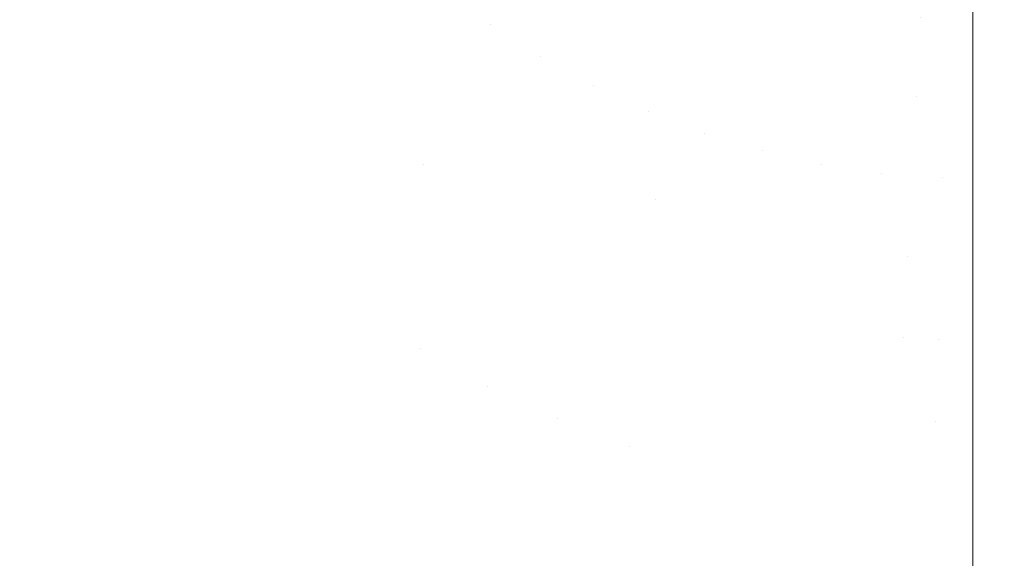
# Model space of a CAD drawing. Header units: centimetres. Extents: x -21.6 to 22.7, y 4.2 to 6.
# Tile 24 of 256: x -21.5262 to -21.5027, y 4.2631 to 4.276. Entities that reach past the tile are written whole.
import ezdxf

# ---------------------------------------------------------------- set-up
doc = ezdxf.new("R2010")
doc.units = ezdxf.units.CM
doc.header["$LTSCALE"] = 2.54
doc.layers.add('Lucido design-1', color=7, linetype='Continuous')

# ---------------------------------------------------------------- blocks, each defined once
blk = doc.blocks.new('Gruppo-3-1')
at = {"color": 7, "linetype": 'Continuous', "lineweight": 9}
for points, invisible_edges in [([(-21.526299, 4.277305, -2276.228801), (-21.525281, 4.275909, -2276.228801), (-21.524076, 4.277249, -2276.228068), (-21.525037, 4.278568, -2276.228068)], 15), ([(-21.525037, 4.278568, -2277.016272), (-21.524076, 4.277249, -2277.016272), (-21.525281, 4.275909, -2277.015539), (-21.526299, 4.277305, -2277.015539)], 15), ([(-21.521898, 4.277369, -2276.227386), (-21.522879, 4.27858, -2276.227386), (-21.524076, 4.277249, -2276.228068), (-21.523035, 4.275964, -2276.228068)], 15), ([(-21.523035, 4.275964, -2277.016272), (-21.524076, 4.277249, -2277.016272), (-21.522879, 4.27858, -2277.016954), (-21.521898, 4.277369, -2277.016954)], 15), ([(-21.504679, 4.276063, -2276.225141), (-21.503423, 4.27433, -2276.225577), (-21.503423, 4.278568, -2276.22454)], 9), ([(-21.503423, 4.278568, -2277.0198), (-21.503423, 4.27433, -2277.018763), (-21.504679, 4.276063, -2277.019198)], 10), ([(-21.503423, 4.27433, -2276.225577), (22.630348, 4.27433, -2276.225577), (22.630348, 4.278568, -2276.22454), (-21.503423, 4.278568, -2276.22454)], 5), ([(22.630348, 4.27433, -2277.018763), (-21.503423, 4.27433, -2277.018763), (-21.503423, 4.278568, -2277.0198), (22.630348, 4.278568, -2277.0198)], 5), ([(-21.517587, 4.275609, -2276.226754), (-21.516674, 4.277194, -2276.22617), (-21.517732, 4.27813, -2276.22617), (-21.518717, 4.276609, -2276.226754)], 15), ([(-21.518717, 4.276609, -2277.017586), (-21.517732, 4.27813, -2277.01817), (-21.516674, 4.277194, -2277.01817), (-21.517587, 4.275609, -2277.017586)], 15), ([(-21.511278, 4.275895, -2276.225633), (-21.510708, 4.277659, -2276.225141), (-21.51182, 4.278225, -2276.225141), (-21.512476, 4.276506, -2276.225633)], 15), ([(-21.512476, 4.276506, -2277.018707), (-21.51182, 4.278225, -2277.019198), (-21.510708, 4.277659, -2277.019198), (-21.511278, 4.275895, -2277.018707)], 15), ([(-21.514726, 4.277948, -2276.225633), (-21.515554, 4.276317, -2276.22617), (-21.514374, 4.275506, -2276.22617), (-21.513627, 4.277192, -2276.225633)], 15), ([(-21.514971, 4.275903, -2277.01817), (-21.515554, 4.276317, -2277.01817), (-21.514726, 4.277948, -2277.018707), (-21.513627, 4.277192, -2277.018707)], 15), ([(-21.519779, 4.277663, -2276.226754), (-21.520842, 4.276198, -2276.227386), (-21.519711, 4.275075, -2276.227386), (-21.518717, 4.276609, -2276.226754)], 15), ([(-21.518717, 4.276609, -2277.017586), (-21.519711, 4.275075, -2277.016954), (-21.520842, 4.276198, -2277.016954), (-21.519779, 4.277663, -2277.017586)], 15), ([(-21.510038, 4.275367, -2276.225633), (-21.509558, 4.277169, -2276.225141), (-21.510708, 4.277659, -2276.225141), (-21.511278, 4.275895, -2276.225633)], 15), ([(-21.511278, 4.275895, -2277.018707), (-21.510708, 4.277659, -2277.019198), (-21.509558, 4.277169, -2277.019198), (-21.510038, 4.275367, -2277.018707)], 15), ([(-21.527568, 4.276033, -2276.229588), (-21.526494, 4.27456, -2276.229588), (-21.525281, 4.275909, -2276.228801), (-21.526299, 4.277305, -2276.228801)], 15), ([(-21.527568, 4.276033, -2277.014752), (-21.526299, 4.277305, -2277.015539), (-21.525281, 4.275909, -2277.015539), (-21.526494, 4.27456, -2277.014752)], 15), ([(-21.523035, 4.275964, -2276.228068), (-21.524076, 4.277249, -2276.228068), (-21.525281, 4.275909, -2276.228801), (-21.524179, 4.274548, -2276.228801)], 15), ([(-21.524179, 4.274548, -2277.015539), (-21.525281, 4.275909, -2277.015539), (-21.524076, 4.277249, -2277.016272), (-21.523035, 4.275964, -2277.016272)], 15), ([(-21.523035, 4.275964, -2276.228068), (-21.521914, 4.27472, -2276.228068), (-21.520842, 4.276198, -2276.227386), (-21.521898, 4.277369, -2276.227386)], 15), ([(-21.521898, 4.277369, -2277.016954), (-21.520842, 4.276198, -2277.016954), (-21.521914, 4.27472, -2277.016272), (-21.523035, 4.275964, -2277.016272)], 15), ([(-21.516389, 4.274671, -2276.226754), (-21.515554, 4.276317, -2276.22617), (-21.516674, 4.277194, -2276.22617), (-21.517587, 4.275609, -2276.226754)], 15), ([(-21.517587, 4.275609, -2277.017586), (-21.516674, 4.277194, -2277.01817), (-21.515554, 4.276317, -2277.01817), (-21.516389, 4.274671, -2277.017586)], 15), ([(-21.513627, 4.277192, -2277.018707), (-21.514374, 4.275506, -2277.01817), (-21.514971, 4.275903, -2277.01817)], 11), ([(-21.513627, 4.277192, -2276.225633), (-21.514374, 4.275506, -2276.22617), (-21.51314, 4.274769, -2276.22617), (-21.512476, 4.276506, -2276.225633)], 15), ([(-21.513764, 4.275128, -2277.01817), (-21.514374, 4.275506, -2277.01817), (-21.513627, 4.277192, -2277.018707), (-21.512476, 4.276506, -2277.018707)], 15), ([(-21.50876, 4.274926, -2276.225633), (-21.508373, 4.27676, -2276.225141), (-21.509558, 4.277169, -2276.225141), (-21.510038, 4.275367, -2276.225633)], 15), ([(-21.510038, 4.275367, -2277.018707), (-21.509558, 4.277169, -2277.019198), (-21.508373, 4.27676, -2277.019198), (-21.50876, 4.274926, -2277.018707)], 15), ([(-21.507453, 4.274578, -2276.225633), (-21.507161, 4.276437, -2276.225141), (-21.508373, 4.27676, -2276.225141), (-21.50876, 4.274926, -2276.225633)], 15), ([(-21.50876, 4.274926, -2277.018707), (-21.508373, 4.27676, -2277.019198), (-21.507161, 4.276437, -2277.019198), (-21.507453, 4.274578, -2277.018707)], 15), ([(-21.518717, 4.276609, -2276.226754), (-21.519711, 4.275075, -2276.227386), (-21.518507, 4.27401, -2276.227386), (-21.517587, 4.275609, -2276.226754)], 15), ([(-21.517587, 4.275609, -2277.017586), (-21.518507, 4.27401, -2277.016954), (-21.519711, 4.275075, -2277.016954), (-21.518717, 4.276609, -2277.017586)], 15), ([(-21.512476, 4.276506, -2277.018707), (-21.51314, 4.274769, -2277.01817), (-21.513764, 4.275128, -2277.01817)], 11), ([(-21.512476, 4.276506, -2276.225633), (-21.51314, 4.274769, -2276.22617), (-21.511854, 4.274114, -2276.22617), (-21.511278, 4.275895, -2276.225633)], 15), ([(-21.512503, 4.274431, -2277.01817), (-21.51314, 4.274769, -2277.01817), (-21.512476, 4.276506, -2277.018707), (-21.511278, 4.275895, -2277.018707)], 15), ([(-21.506123, 4.274326, -2276.225633), (-21.505927, 4.276204, -2276.225141), (-21.507161, 4.276437, -2276.225141), (-21.507453, 4.274578, -2276.225633)], 15), ([(-21.507453, 4.274578, -2277.018707), (-21.507161, 4.276437, -2277.019198), (-21.505927, 4.276204, -2277.019198), (-21.506123, 4.274326, -2277.018707)], 15), ([(-21.520713, 4.273529, -2276.228068), (-21.519711, 4.275075, -2276.227386), (-21.520842, 4.276198, -2276.227386), (-21.521914, 4.27472, -2276.228068)], 15), ([(-21.521914, 4.27472, -2277.016272), (-21.520842, 4.276198, -2277.016954), (-21.519711, 4.275075, -2277.016954), (-21.520713, 4.273529, -2277.016272)], 15), ([(-21.515129, 4.273804, -2276.226754), (-21.514374, 4.275506, -2276.22617), (-21.515554, 4.276317, -2276.22617), (-21.516389, 4.274671, -2276.226754)], 15), ([(-21.516389, 4.274671, -2277.017586), (-21.515554, 4.276317, -2277.01817), (-21.514971, 4.275903, -2277.01817), (-21.515767, 4.274228, -2277.017586)], 15), ([(-21.504777, 4.274174, -2276.225633), (-21.504679, 4.276063, -2276.225141), (-21.505927, 4.276204, -2276.225141), (-21.506123, 4.274326, -2276.225633)], 15), ([(-21.506123, 4.274326, -2277.018707), (-21.505927, 4.276204, -2277.019198), (-21.504679, 4.276063, -2277.019198), (-21.504777, 4.274174, -2277.018707)], 15), ([(-21.524179, 4.274548, -2276.228801), (-21.522993, 4.273233, -2276.228801), (-21.521914, 4.27472, -2276.228068), (-21.523035, 4.275964, -2276.228068)], 15), ([(-21.523035, 4.275964, -2277.016272), (-21.521914, 4.27472, -2277.016272), (-21.522993, 4.273233, -2277.015539), (-21.524179, 4.274548, -2277.015539)], 15), ([(-21.503423, 4.27433, -2276.225577), (-21.504679, 4.276063, -2276.225141), (-21.504777, 4.274174, -2276.225633)], 11), ([(-21.504777, 4.274174, -2277.018707), (-21.504679, 4.276063, -2277.019198), (-21.503423, 4.27433, -2277.018763), (-21.503423, 4.274124, -2277.018703)], 11), ([(-21.525331, 4.273124, -2276.229588), (-21.524179, 4.274548, -2276.228801), (-21.525281, 4.275909, -2276.228801), (-21.526494, 4.27456, -2276.229588)], 15), ([(-21.526494, 4.27456, -2277.014752), (-21.525281, 4.275909, -2277.015539), (-21.524179, 4.274548, -2277.015539), (-21.525331, 4.273124, -2277.014752)], 15), ([(-21.515767, 4.274228, -2277.017586), (-21.514971, 4.275903, -2277.01817), (-21.514374, 4.275506, -2277.01817), (-21.515129, 4.273804, -2277.017586)], 15), ([(-21.511278, 4.275895, -2277.018707), (-21.511854, 4.274114, -2277.01817), (-21.512503, 4.274431, -2277.01817)], 11), ([(-21.511278, 4.275895, -2276.225633), (-21.511854, 4.274114, -2276.22617), (-21.510522, 4.273547, -2276.22617), (-21.510038, 4.275367, -2276.225633)], 15), ([(-21.511193, 4.273819, -2277.01817), (-21.511854, 4.274114, -2277.01817), (-21.511278, 4.275895, -2277.018707), (-21.510038, 4.275367, -2277.018707)], 15), ([(-21.517587, 4.275609, -2276.226754), (-21.518507, 4.27401, -2276.227386), (-21.517232, 4.273011, -2276.227386), (-21.516389, 4.274671, -2276.226754)], 15), ([(-21.516389, 4.274671, -2277.017586), (-21.517232, 4.273011, -2277.016954), (-21.518507, 4.27401, -2277.016954), (-21.517587, 4.275609, -2277.017586)], 15), ([(-21.513809, 4.273017, -2276.226754), (-21.51314, 4.274769, -2276.22617), (-21.514374, 4.275506, -2276.22617), (-21.515129, 4.273804, -2276.226754)], 15), ([(-21.515129, 4.273804, -2277.017586), (-21.514374, 4.275506, -2277.01817), (-21.513764, 4.275128, -2277.01817), (-21.514476, 4.2734, -2277.017586)], 15), ([(-21.510038, 4.275367, -2277.018707), (-21.510522, 4.273547, -2277.01817), (-21.511193, 4.273819, -2277.01817)], 11), ([(-21.510038, 4.275367, -2276.225633), (-21.510522, 4.273547, -2276.22617), (-21.509151, 4.273074, -2276.22617), (-21.50876, 4.274926, -2276.225633)], 15), ([(-21.509841, 4.273298, -2277.01817), (-21.510522, 4.273547, -2277.01817), (-21.510038, 4.275367, -2277.018707), (-21.50876, 4.274926, -2277.018707)], 15), ([(-21.519435, 4.272398, -2276.228068), (-21.518507, 4.27401, -2276.227386), (-21.519711, 4.275075, -2276.227386), (-21.520713, 4.273529, -2276.228068)], 15), ([(-21.520713, 4.273529, -2277.016272), (-21.519711, 4.275075, -2277.016954), (-21.518507, 4.27401, -2277.016954), (-21.519435, 4.272398, -2277.016272)], 15), ([(-21.514476, 4.2734, -2277.017586), (-21.513764, 4.275128, -2277.01817), (-21.51314, 4.274769, -2277.01817), (-21.513809, 4.273017, -2277.017586)], 15), ([(-21.50876, 4.274926, -2277.018707), (-21.509151, 4.273074, -2277.01817), (-21.509841, 4.273298, -2277.01817)], 11), ([(-21.50876, 4.274926, -2276.225633), (-21.509151, 4.273074, -2276.22617), (-21.507748, 4.2727, -2276.22617), (-21.507453, 4.274578, -2276.225633)], 15), ([(-21.508454, 4.272874, -2277.01817), (-21.509151, 4.273074, -2277.01817), (-21.50876, 4.274926, -2277.018707), (-21.507453, 4.274578, -2277.018707)], 15), ([(-21.526494, 4.27456, -2276.229588), (-21.527715, 4.273203, -2276.230429), (-21.52649, 4.271692, -2276.230429), (-21.525331, 4.273124, -2276.229588)], 15), ([(-21.525331, 4.273124, -2277.014752), (-21.52649, 4.271692, -2277.013911), (-21.527715, 4.273203, -2277.013911), (-21.526494, 4.27456, -2277.014752)], 15), ([(-21.524079, 4.271735, -2276.229588), (-21.522993, 4.273233, -2276.228801), (-21.524179, 4.274548, -2276.228801), (-21.525331, 4.273124, -2276.229588)], 15), ([(-21.525331, 4.273124, -2277.014752), (-21.524179, 4.274548, -2277.015539), (-21.522993, 4.273233, -2277.015539), (-21.524079, 4.271735, -2277.014752)], 15), ([(-21.521914, 4.27472, -2276.228068), (-21.522993, 4.273233, -2276.228801), (-21.521722, 4.271971, -2276.228801), (-21.520713, 4.273529, -2276.228068)], 15), ([(-21.520713, 4.273529, -2277.016272), (-21.521722, 4.271971, -2277.015539), (-21.522993, 4.273233, -2277.015539), (-21.521914, 4.27472, -2277.016272)], 15), ([(-21.516389, 4.274671, -2276.226754), (-21.517232, 4.273011, -2276.227386), (-21.51589, 4.272088, -2276.227386), (-21.515129, 4.273804, -2276.226754)], 15), ([(-21.515767, 4.274228, -2277.017586), (-21.516569, 4.27254, -2277.016954), (-21.517232, 4.273011, -2277.016954), (-21.516389, 4.274671, -2277.017586)], 15), ([(-21.512434, 4.272316, -2276.226754), (-21.511854, 4.274114, -2276.22617), (-21.51314, 4.274769, -2276.22617), (-21.513809, 4.273017, -2276.226754)], 15), ([(-21.513809, 4.273017, -2277.017586), (-21.51314, 4.274769, -2277.01817), (-21.512503, 4.274431, -2277.01817), (-21.513128, 4.272655, -2277.017586)], 15), ([(-21.507453, 4.274578, -2277.018707), (-21.507748, 4.2727, -2277.01817), (-21.508454, 4.272874, -2277.01817)], 11), ([(-21.507453, 4.274578, -2276.225633), (-21.507748, 4.2727, -2276.22617), (-21.506321, 4.27243, -2276.22617), (-21.506123, 4.274326, -2276.225633)], 15), ([(-21.507037, 4.272552, -2277.01817), (-21.507748, 4.2727, -2277.01817), (-21.507453, 4.274578, -2277.018707), (-21.506123, 4.274326, -2277.018707)], 15), ([(-21.513128, 4.272655, -2277.017586), (-21.512503, 4.274431, -2277.01817), (-21.511854, 4.274114, -2277.01817), (-21.512434, 4.272316, -2277.017586)], 15), ([(-21.506123, 4.274326, -2277.018707), (-21.506321, 4.27243, -2277.01817), (-21.507037, 4.272552, -2277.01817)], 11), ([(-21.506123, 4.274326, -2276.225633), (-21.506321, 4.27243, -2276.22617), (-21.504876, 4.272267, -2276.22617), (-21.504777, 4.274174, -2276.225633)], 15), ([(-21.5056, 4.272335, -2277.01817), (-21.506321, 4.27243, -2277.01817), (-21.506123, 4.274326, -2277.018707), (-21.504777, 4.274174, -2277.018707)], 15), ([(-21.504777, 4.274174, -2276.225633), (-21.504876, 4.272267, -2276.22617), (-21.503423, 4.272219, -2276.226193), (-21.503423, 4.27433, -2276.225577)], 11), ([(-21.503423, 4.27433, -2276.225577), (-21.503423, 4.272219, -2276.226193), (22.630348, 4.272219, -2276.226193), (22.630348, 4.274124, -2276.225637)], 10), ([(22.630348, 4.274124, -2276.225637), (22.630348, 4.27433, -2276.225577), (-21.503423, 4.27433, -2276.225577)], 10), ([(-21.503423, 4.272219, -2277.018147), (-21.503423, 4.274124, -2277.018703), (22.630348, 4.27433, -2277.018763), (22.630348, 4.272219, -2277.018147)], 10), ([(-21.503423, 4.274124, -2277.018703), (-21.503423, 4.27433, -2277.018763), (22.630348, 4.27433, -2277.018763)], 10), ([(-21.515129, 4.273804, -2277.017586), (-21.51589, 4.272088, -2277.016954), (-21.516569, 4.27254, -2277.016954), (-21.515767, 4.274228, -2277.017586)], 15), ([(-21.511011, 4.27171, -2276.226754), (-21.510522, 4.273547, -2276.22617), (-21.511854, 4.274114, -2276.22617), (-21.512434, 4.272316, -2276.226754)], 15), ([(-21.512434, 4.272316, -2277.017586), (-21.511854, 4.274114, -2277.01817), (-21.511193, 4.273819, -2277.01817), (-21.511728, 4.272001, -2277.017586)], 15), ([(-21.504777, 4.274174, -2277.018707), (-21.504876, 4.272267, -2277.01817), (-21.5056, 4.272335, -2277.01817)], 11), ([(-21.50415, 4.272226, -2277.01817), (-21.504876, 4.272267, -2277.01817), (-21.504777, 4.274174, -2277.018707), (-21.503423, 4.274124, -2277.018703)], 15), ([(-21.503423, 4.274124, -2277.018703), (-21.503423, 4.272219, -2277.018147), (-21.50415, 4.272226, -2277.01817)], 10), ([(-21.518082, 4.271338, -2276.228068), (-21.517232, 4.273011, -2276.227386), (-21.518507, 4.27401, -2276.227386), (-21.519435, 4.272398, -2276.228068)], 15), ([(-21.519435, 4.272398, -2277.016272), (-21.518507, 4.27401, -2277.016954), (-21.517232, 4.273011, -2277.016954), (-21.518082, 4.271338, -2277.016272)], 15), ([(-21.515129, 4.273804, -2276.226754), (-21.51589, 4.272088, -2276.227386), (-21.514484, 4.271249, -2276.227386), (-21.513809, 4.273017, -2276.226754)], 15), ([(-21.514476, 4.2734, -2277.017586), (-21.515194, 4.271658, -2277.016954), (-21.51589, 4.272088, -2277.016954), (-21.515129, 4.273804, -2277.017586)], 15), ([(-21.511728, 4.272001, -2277.017586), (-21.511193, 4.273819, -2277.01817), (-21.510522, 4.273547, -2277.01817), (-21.511011, 4.27171, -2277.017586)], 15), ([(-21.520713, 4.273529, -2276.228068), (-21.521722, 4.271971, -2276.228801), (-21.52037, 4.270775, -2276.228801), (-21.519435, 4.272398, -2276.228068)], 15), ([(-21.519435, 4.272398, -2277.016272), (-21.52037, 4.270775, -2277.015539), (-21.521722, 4.271971, -2277.015539), (-21.520713, 4.273529, -2277.016272)], 15), ([(-21.513809, 4.273017, -2277.017586), (-21.514484, 4.271249, -2277.016954), (-21.515194, 4.271658, -2277.016954), (-21.514476, 4.2734, -2277.017586)], 15), ([(-21.509546, 4.271204, -2276.226754), (-21.509151, 4.273074, -2276.22617), (-21.510522, 4.273547, -2276.22617), (-21.511011, 4.27171, -2276.226754)], 15), ([(-21.511011, 4.27171, -2277.017586), (-21.510522, 4.273547, -2277.01817), (-21.509841, 4.273298, -2277.01817)], 11), ([(-21.522738, 4.270404, -2276.229588), (-21.521722, 4.271971, -2276.228801), (-21.522993, 4.273233, -2276.228801), (-21.524079, 4.271735, -2276.229588)], 15), ([(-21.524079, 4.271735, -2277.014752), (-21.522993, 4.273233, -2277.015539), (-21.521722, 4.271971, -2277.015539), (-21.522738, 4.270404, -2277.014752)], 15), ([(-21.509841, 4.273298, -2277.01817), (-21.510729, 4.269574, -2277.016954), (-21.511011, 4.27171, -2277.017586)], 11), ([(-21.509841, 4.273298, -2277.01817), (-21.509151, 4.273074, -2277.01817), (-21.509944, 4.269319, -2277.016954), (-21.510729, 4.269574, -2277.016954)], 15), ([(-21.525331, 4.273124, -2276.229588), (-21.52649, 4.271692, -2276.230429), (-21.525171, 4.270229, -2276.230429), (-21.524079, 4.271735, -2276.229588)], 15), ([(-21.524079, 4.271735, -2277.014752), (-21.525171, 4.270229, -2277.013911), (-21.52649, 4.271692, -2277.013911), (-21.525331, 4.273124, -2277.014752)], 15), ([(-21.516656, 4.270358, -2276.228068), (-21.51589, 4.272088, -2276.227386), (-21.517232, 4.273011, -2276.227386), (-21.518082, 4.271338, -2276.228068)], 15), ([(-21.518082, 4.271338, -2277.016272), (-21.517232, 4.273011, -2277.016954), (-21.516569, 4.27254, -2277.016954)], 11), ([(-21.513809, 4.273017, -2276.226754), (-21.514484, 4.271249, -2276.227386), (-21.51302, 4.270503, -2276.227386), (-21.512434, 4.272316, -2276.226754)], 15), ([(-21.513128, 4.272655, -2277.017586), (-21.513759, 4.270864, -2277.016954), (-21.514484, 4.271249, -2277.016954), (-21.513809, 4.273017, -2277.017586)], 15), ([(-21.50915, 4.269092, -2277.016954), (-21.509944, 4.269319, -2277.016954), (-21.509151, 4.273074, -2277.01817), (-21.508454, 4.272874, -2277.01817)], 15), ([(-21.508046, 4.270805, -2276.226754), (-21.507748, 4.2727, -2276.22617), (-21.509151, 4.273074, -2276.22617), (-21.509546, 4.271204, -2276.226754)], 15), ([(-21.508454, 4.272874, -2277.01817), (-21.507748, 4.2727, -2277.01817), (-21.508347, 4.268894, -2277.016954), (-21.50915, 4.269092, -2277.016954)], 15), ([(-21.507537, 4.268725, -2277.016954), (-21.508347, 4.268894, -2277.016954), (-21.507748, 4.2727, -2277.01817), (-21.507037, 4.272552, -2277.01817)], 15), ([(-21.50652, 4.270516, -2276.226754), (-21.506321, 4.27243, -2276.22617), (-21.507748, 4.2727, -2276.22617), (-21.508046, 4.270805, -2276.226754)], 15), ([(-21.516569, 4.27254, -2277.016954), (-21.51589, 4.272088, -2277.016954), (-21.516656, 4.270358, -2277.016272), (-21.518082, 4.271338, -2277.016272)], 15), ([(-21.512434, 4.272316, -2277.017586), (-21.51302, 4.270503, -2277.016954), (-21.513759, 4.270864, -2277.016954), (-21.513128, 4.272655, -2277.017586)], 15), ([(-21.507037, 4.272552, -2277.01817), (-21.506321, 4.27243, -2277.01817), (-21.506722, 4.268586, -2277.016954), (-21.507537, 4.268725, -2277.016954)], 15), ([(-21.505901, 4.268478, -2277.016954), (-21.506722, 4.268586, -2277.016954), (-21.506321, 4.27243, -2277.01817), (-21.5056, 4.272335, -2277.01817)], 15), ([(-21.504976, 4.270342, -2276.226754), (-21.504876, 4.272267, -2276.22617), (-21.506321, 4.27243, -2276.22617), (-21.50652, 4.270516, -2276.226754)], 15), ([(-21.519435, 4.272398, -2276.228068), (-21.52037, 4.270775, -2276.228801), (-21.518937, 4.269653, -2276.228801), (-21.518082, 4.271338, -2276.228068)], 15), ([(-21.518082, 4.271338, -2277.016272), (-21.518937, 4.269653, -2277.015539), (-21.52037, 4.270775, -2277.015539), (-21.519435, 4.272398, -2277.016272)], 15), ([(-21.512434, 4.272316, -2276.226754), (-21.51302, 4.270503, -2276.227386), (-21.511504, 4.269857, -2276.227386), (-21.511011, 4.27171, -2276.226754)], 15), ([(-21.511728, 4.272001, -2277.017586), (-21.512268, 4.270167, -2277.016954), (-21.51302, 4.270503, -2277.016954), (-21.512434, 4.272316, -2277.017586)], 15), ([(-21.5056, 4.272335, -2277.01817), (-21.504876, 4.272267, -2277.01817), (-21.505077, 4.2684, -2277.016954), (-21.505901, 4.268478, -2277.016954)], 15), ([(-21.504251, 4.268354, -2277.016954), (-21.505077, 4.2684, -2277.016954), (-21.504876, 4.272267, -2277.01817), (-21.50415, 4.272226, -2277.01817)], 15), ([(-21.503423, 4.272219, -2276.226193), (-21.504876, 4.272267, -2276.22617), (-21.504976, 4.270342, -2276.226754)], 11), ([(-21.504976, 4.270342, -2276.226754), (-21.503423, 4.270141, -2276.226798), (-21.503423, 4.272219, -2276.226193)], 9), ([(-21.503423, 4.270141, -2277.017542), (-21.504251, 4.268354, -2277.016954), (-21.50415, 4.272226, -2277.01817)], 11), ([(-21.50415, 4.272226, -2277.01817), (-21.503423, 4.272219, -2277.018147), (-21.503423, 4.270141, -2277.017542)], 9), ([(-21.503423, 4.272219, -2276.226193), (-21.503423, 4.270141, -2276.226798), (22.630348, 4.270141, -2276.226798), (22.630348, 4.272219, -2276.226193)], 10), ([(22.630348, 4.272219, -2277.018147), (22.630348, 4.270141, -2277.017542), (-21.503423, 4.270141, -2277.017542), (-21.503423, 4.272219, -2277.018147)], 10), ([(-21.52131, 4.269141, -2276.229588), (-21.52037, 4.270775, -2276.228801), (-21.521722, 4.271971, -2276.228801), (-21.522738, 4.270404, -2276.229588)], 15), ([(-21.522738, 4.270404, -2277.014752), (-21.521722, 4.271971, -2277.015539), (-21.52037, 4.270775, -2277.015539), (-21.52131, 4.269141, -2277.014752)], 15), ([(-21.515164, 4.269468, -2276.228068), (-21.514484, 4.271249, -2276.227386), (-21.51589, 4.272088, -2276.227386), (-21.516656, 4.270358, -2276.228068)], 15), ([(-21.516656, 4.270358, -2277.016272), (-21.51589, 4.272088, -2277.016954), (-21.515194, 4.271658, -2277.016954), (-21.515918, 4.269901, -2277.016272)], 15), ([(-21.511011, 4.27171, -2277.017586), (-21.511504, 4.269857, -2277.016954), (-21.512268, 4.270167, -2277.016954), (-21.511728, 4.272001, -2277.017586)], 15), ([(-21.524079, 4.271735, -2276.229588), (-21.525171, 4.270229, -2276.230429), (-21.523759, 4.268828, -2276.230429), (-21.522738, 4.270404, -2276.229588)], 15), ([(-21.522738, 4.270404, -2277.014752), (-21.523759, 4.268828, -2277.013911), (-21.525171, 4.270229, -2277.013911), (-21.524079, 4.271735, -2277.014752)], 15), ([(-21.526269, 4.268716, -2276.231327), (-21.525171, 4.270229, -2276.230429), (-21.52649, 4.271692, -2276.230429), (-21.527654, 4.270252, -2276.231327)], 15), ([(-21.527654, 4.270252, -2277.013013), (-21.52649, 4.271692, -2277.013911), (-21.525171, 4.270229, -2277.013911), (-21.526269, 4.268716, -2277.013013)], 15), ([(-21.515918, 4.269901, -2277.016272), (-21.515194, 4.271658, -2277.016954), (-21.514484, 4.271249, -2277.016954), (-21.515164, 4.269468, -2277.016272)], 15), ([(-21.511011, 4.27171, -2276.226754), (-21.511504, 4.269857, -2276.227386), (-21.509944, 4.269319, -2276.227386), (-21.509546, 4.271204, -2276.226754)], 15), ([(-21.510729, 4.269574, -2277.016954), (-21.511504, 4.269857, -2277.016954), (-21.511011, 4.27171, -2277.017586)], 11), ([(-21.518082, 4.271338, -2276.228068), (-21.518937, 4.269653, -2276.228801), (-21.517429, 4.268616, -2276.228801), (-21.516656, 4.270358, -2276.228068)], 15), ([(-21.516656, 4.270358, -2277.016272), (-21.517429, 4.268616, -2277.015539), (-21.518937, 4.269653, -2277.015539), (-21.518082, 4.271338, -2277.016272)], 15), ([(-21.51361, 4.268676, -2276.228068), (-21.51302, 4.270503, -2276.227386), (-21.514484, 4.271249, -2276.227386), (-21.515164, 4.269468, -2276.228068)], 15), ([(-21.515164, 4.269468, -2277.016272), (-21.514484, 4.271249, -2277.016954), (-21.513759, 4.270864, -2277.016954), (-21.514395, 4.269059, -2277.016272)], 15), ([(-21.509546, 4.271204, -2276.226754), (-21.509944, 4.269319, -2276.227386), (-21.508347, 4.268894, -2276.227386), (-21.508046, 4.270805, -2276.226754)], 15), ([(-21.519798, 4.267957, -2276.229588), (-21.518937, 4.269653, -2276.228801), (-21.52037, 4.270775, -2276.228801), (-21.52131, 4.269141, -2276.229588)], 15), ([(-21.52131, 4.269141, -2277.014752), (-21.52037, 4.270775, -2277.015539), (-21.518937, 4.269653, -2277.015539), (-21.519798, 4.267957, -2277.014752)], 15), ([(-21.514395, 4.269059, -2277.016272), (-21.513759, 4.270864, -2277.016954), (-21.51302, 4.270503, -2277.016954), (-21.51361, 4.268676, -2277.016272)], 15), ([(-21.508046, 4.270805, -2276.226754), (-21.508347, 4.268894, -2276.227386), (-21.506722, 4.268586, -2276.227386), (-21.50652, 4.270516, -2276.226754)], 15), ([(-21.522738, 4.270404, -2276.229588), (-21.523759, 4.268828, -2276.230429), (-21.522256, 4.267498, -2276.230429), (-21.52131, 4.269141, -2276.229588)], 15), ([(-21.52131, 4.269141, -2277.014752), (-21.522256, 4.267498, -2277.013911), (-21.523759, 4.268828, -2277.013911), (-21.522738, 4.270404, -2277.014752)], 15), ([(-21.516656, 4.270358, -2276.228068), (-21.517429, 4.268616, -2276.228801), (-21.515849, 4.267674, -2276.228801), (-21.515164, 4.269468, -2276.228068)], 15), ([(-21.515918, 4.269901, -2277.016272), (-21.516648, 4.268132, -2277.015539), (-21.517429, 4.268616, -2277.015539), (-21.516656, 4.270358, -2277.016272)], 15), ([(-21.512001, 4.26799, -2276.228068), (-21.511504, 4.269857, -2276.227386), (-21.51302, 4.270503, -2276.227386), (-21.51361, 4.268676, -2276.228068)], 15), ([(-21.51361, 4.268676, -2277.016272), (-21.51302, 4.270503, -2277.016954), (-21.512268, 4.270167, -2277.016954), (-21.512812, 4.268319, -2277.016272)], 15), ([(-21.50652, 4.270516, -2276.226754), (-21.506722, 4.268586, -2276.227386), (-21.505077, 4.2684, -2276.227386), (-21.504976, 4.270342, -2276.226754)], 15), ([(-21.504976, 4.270342, -2276.226754), (-21.505077, 4.2684, -2276.227386), (-21.503423, 4.270141, -2276.226798)], 11), ([(-21.524786, 4.267244, -2276.231327), (-21.523759, 4.268828, -2276.230429), (-21.525171, 4.270229, -2276.230429), (-21.526269, 4.268716, -2276.231327)], 15), ([(-21.526269, 4.268716, -2277.013013), (-21.525171, 4.270229, -2277.013911), (-21.523759, 4.268828, -2277.013911), (-21.524786, 4.267244, -2277.013013)], 15), ([(-21.512812, 4.268319, -2277.016272), (-21.512268, 4.270167, -2277.016954), (-21.511504, 4.269857, -2277.016954), (-21.512001, 4.26799, -2277.016272)], 15), ([(-21.503423, 4.26601, -2276.228201), (-21.503423, 4.270141, -2276.226798), (-21.505077, 4.2684, -2276.227386)], 10), ([(-21.504251, 4.268354, -2277.016954), (-21.503423, 4.270141, -2277.017542), (-21.503423, 4.26601, -2277.016139)], 9), ([(-21.503423, 4.26601, -2276.228201), (22.630348, 4.26601, -2276.228201), (22.630348, 4.270141, -2276.226798), (-21.503423, 4.270141, -2276.226798)], 5), ([(22.630348, 4.26601, -2277.016139), (-21.503423, 4.26601, -2277.016139), (-21.503423, 4.270141, -2277.017542), (22.630348, 4.270141, -2277.017542)], 5), ([(-21.515164, 4.269468, -2277.016272), (-21.515849, 4.267674, -2277.015539), (-21.516648, 4.268132, -2277.015539), (-21.515918, 4.269901, -2277.016272)], 15), ([(-21.510345, 4.267419, -2276.228068), (-21.509944, 4.269319, -2276.227386), (-21.511504, 4.269857, -2276.227386), (-21.512001, 4.26799, -2276.228068)], 15), ([(-21.512001, 4.26799, -2277.016272), (-21.511504, 4.269857, -2277.016954), (-21.510729, 4.269574, -2277.016954), (-21.511179, 4.26769, -2277.016272)], 15), ([(-21.518206, 4.266862, -2276.229588), (-21.517429, 4.268616, -2276.228801), (-21.518937, 4.269653, -2276.228801), (-21.519798, 4.267957, -2276.229588)], 15), ([(-21.519798, 4.267957, -2277.014752), (-21.518937, 4.269653, -2277.015539), (-21.517429, 4.268616, -2277.015539), (-21.518206, 4.266862, -2277.014752)], 15), ([(-21.515164, 4.269468, -2276.228068), (-21.515849, 4.267674, -2276.228801), (-21.514205, 4.266835, -2276.228801), (-21.51361, 4.268676, -2276.228068)], 15), ([(-21.514395, 4.269059, -2277.016272), (-21.515035, 4.267241, -2277.015539), (-21.515849, 4.267674, -2277.015539), (-21.515164, 4.269468, -2277.016272)], 15), ([(-21.511179, 4.26769, -2277.016272), (-21.510729, 4.269574, -2277.016954), (-21.509944, 4.269319, -2277.016954), (-21.510345, 4.267419, -2277.016272)], 15), ([(-21.52131, 4.269141, -2276.229588), (-21.522256, 4.267498, -2276.230429), (-21.520664, 4.266251, -2276.230429), (-21.519798, 4.267957, -2276.229588)], 15), ([(-21.519798, 4.267957, -2277.014752), (-21.520664, 4.266251, -2277.013911), (-21.522256, 4.267498, -2277.013911), (-21.52131, 4.269141, -2277.014752)], 15), ([(-21.50865, 4.266967, -2276.228068), (-21.508347, 4.268894, -2276.227386), (-21.509944, 4.269319, -2276.227386), (-21.510345, 4.267419, -2276.228068)], 15), ([(-21.510345, 4.267419, -2277.016272), (-21.509944, 4.269319, -2277.016954), (-21.50915, 4.269092, -2277.016954), (-21.509502, 4.267178, -2277.016272)], 15), ([(-21.51361, 4.268676, -2277.016272), (-21.514205, 4.266835, -2277.015539), (-21.515035, 4.267241, -2277.015539), (-21.514395, 4.269059, -2277.016272)], 15), ([(-21.509502, 4.267178, -2277.016272), (-21.50915, 4.269092, -2277.016954), (-21.508347, 4.268894, -2277.016954), (-21.50865, 4.266967, -2277.016272)], 15), ([(-21.506924, 4.266641, -2276.228068), (-21.506722, 4.268586, -2276.227386), (-21.508347, 4.268894, -2276.227386), (-21.50865, 4.266967, -2276.228068)], 15), ([(-21.50865, 4.266967, -2277.016272), (-21.508347, 4.268894, -2277.016954), (-21.507537, 4.268725, -2277.016954), (-21.50779, 4.266788, -2277.016272)], 15), ([(-21.526269, 4.268716, -2276.231327), (-21.527371, 4.267197, -2276.232282), (-21.525816, 4.265653, -2276.232282), (-21.524786, 4.267244, -2276.231327)], 15), ([(-21.524786, 4.267244, -2277.013013), (-21.525816, 4.265653, -2277.012058), (-21.527371, 4.267197, -2277.012058), (-21.526269, 4.268716, -2277.013013)], 15), ([(-21.523207, 4.265847, -2276.231327), (-21.522256, 4.267498, -2276.230429), (-21.523759, 4.268828, -2276.230429), (-21.524786, 4.267244, -2276.231327)], 15), ([(-21.524786, 4.267244, -2277.013013), (-21.523759, 4.268828, -2277.013911), (-21.522256, 4.267498, -2277.013911), (-21.523207, 4.265847, -2277.013013)], 15), ([(-21.51361, 4.268676, -2276.228068), (-21.514205, 4.266835, -2276.228801), (-21.512502, 4.26611, -2276.228801), (-21.512001, 4.26799, -2276.228068)], 15), ([(-21.512812, 4.268319, -2277.016272), (-21.51336, 4.266458, -2277.015539), (-21.514205, 4.266835, -2277.015539), (-21.51361, 4.268676, -2277.016272)], 15), ([(-21.50779, 4.266788, -2277.016272), (-21.507537, 4.268725, -2277.016954), (-21.506722, 4.268586, -2277.016954), (-21.506924, 4.266641, -2277.016272)], 15), ([(-21.516539, 4.265868, -2276.229588), (-21.515849, 4.267674, -2276.228801), (-21.517429, 4.268616, -2276.228801), (-21.518206, 4.266862, -2276.229588)], 15), ([(-21.518206, 4.266862, -2277.014752), (-21.517429, 4.268616, -2277.015539), (-21.516648, 4.268132, -2277.015539)], 11), ([(-21.505179, 4.266444, -2276.228068), (-21.505077, 4.2684, -2276.227386), (-21.506722, 4.268586, -2276.227386), (-21.506924, 4.266641, -2276.228068)], 15), ([(-21.506924, 4.266641, -2277.016272), (-21.506722, 4.268586, -2277.016954), (-21.505901, 4.268478, -2277.016954), (-21.506054, 4.266526, -2277.016272)], 15), ([(-21.506054, 4.266526, -2277.016272), (-21.505901, 4.268478, -2277.016954), (-21.505077, 4.2684, -2277.016954), (-21.505179, 4.266444, -2277.016272)], 15), ([(-21.512001, 4.26799, -2277.016272), (-21.512502, 4.26611, -2277.015539), (-21.51336, 4.266458, -2277.015539), (-21.512812, 4.268319, -2277.016272)], 15), ([(-21.505077, 4.2684, -2276.227386), (-21.505179, 4.266444, -2276.228068), (-21.503423, 4.26601, -2276.228201)], 11), ([(-21.505179, 4.266444, -2277.016272), (-21.505077, 4.2684, -2277.016954), (-21.504251, 4.268354, -2277.016954), (-21.504302, 4.266394, -2277.016272)], 15), ([(-21.503423, 4.26601, -2277.016139), (-21.504302, 4.266394, -2277.016272), (-21.504251, 4.268354, -2277.016954)], 11), ([(-21.519798, 4.267957, -2276.229588), (-21.520664, 4.266251, -2276.230429), (-21.518988, 4.265099, -2276.230429), (-21.518206, 4.266862, -2276.229588)], 15), ([(-21.518206, 4.266862, -2277.014752), (-21.518988, 4.265099, -2277.013911), (-21.520664, 4.266251, -2277.013911), (-21.519798, 4.267957, -2277.014752)], 15), ([(-21.516648, 4.268132, -2277.015539), (-21.515849, 4.267674, -2277.015539), (-21.516539, 4.265868, -2277.014752), (-21.518206, 4.266862, -2277.014752)], 15), ([(-21.512001, 4.26799, -2276.228068), (-21.512502, 4.26611, -2276.228801), (-21.510749, 4.265505, -2276.228801), (-21.510345, 4.267419, -2276.228068)], 15), ([(-21.511179, 4.26769, -2277.016272), (-21.511631, 4.265792, -2277.015539), (-21.512502, 4.26611, -2277.015539), (-21.512001, 4.26799, -2277.016272)], 15), ([(-21.521534, 4.264537, -2276.231327), (-21.520664, 4.266251, -2276.230429), (-21.522256, 4.267498, -2276.230429), (-21.523207, 4.265847, -2276.231327)], 15), ([(-21.523207, 4.265847, -2277.013013), (-21.522256, 4.267498, -2277.013911), (-21.520664, 4.266251, -2277.013911), (-21.521534, 4.264537, -2277.013013)], 15), ([(-21.514803, 4.264983, -2276.229588), (-21.514205, 4.266835, -2276.228801), (-21.515849, 4.267674, -2276.228801), (-21.516539, 4.265868, -2276.229588)], 15), ([(-21.516539, 4.265868, -2277.014752), (-21.515849, 4.267674, -2277.015539), (-21.515035, 4.267241, -2277.015539)], 11), ([(-21.510345, 4.267419, -2277.016272), (-21.510749, 4.265505, -2277.015539), (-21.511631, 4.265792, -2277.015539), (-21.511179, 4.26769, -2277.016272)], 15), ([(-21.524786, 4.267244, -2276.231327), (-21.525816, 4.265653, -2276.232282), (-21.524161, 4.264189, -2276.232282), (-21.523207, 4.265847, -2276.231327)], 15), ([(-21.523207, 4.265847, -2277.013013), (-21.524161, 4.264189, -2277.012058), (-21.525816, 4.265653, -2277.012058), (-21.524786, 4.267244, -2277.013013)], 15), ([(-21.515035, 4.267241, -2277.015539), (-21.514205, 4.266835, -2277.015539), (-21.514803, 4.264983, -2277.014752), (-21.516539, 4.265868, -2277.014752)], 15), ([(-21.510345, 4.267419, -2276.228068), (-21.510749, 4.265505, -2276.228801), (-21.508955, 4.265027, -2276.228801), (-21.50865, 4.266967, -2276.228068)], 15), ([(-21.509502, 4.267178, -2277.016272), (-21.509857, 4.26525, -2277.015539), (-21.510749, 4.265505, -2277.015539), (-21.510345, 4.267419, -2277.016272)], 15), ([(-21.52685, 4.264058, -2276.233297), (-21.525816, 4.265653, -2276.232282), (-21.527371, 4.267197, -2276.232282), (-21.528476, 4.265673, -2276.233297)], 15), ([(-21.528476, 4.265673, -2277.011043), (-21.527371, 4.267197, -2277.012058), (-21.525816, 4.265653, -2277.012058), (-21.52685, 4.264058, -2277.011043)], 15), ([(-21.50865, 4.266967, -2277.016272), (-21.508955, 4.265027, -2277.015539), (-21.509857, 4.26525, -2277.015539), (-21.509502, 4.267178, -2277.016272)], 15), ([(-21.518206, 4.266862, -2276.229588), (-21.518988, 4.265099, -2276.230429), (-21.517233, 4.264051, -2276.230429), (-21.516539, 4.265868, -2276.229588)], 15), ([(-21.516539, 4.265868, -2277.014752), (-21.517233, 4.264051, -2277.013911), (-21.518988, 4.265099, -2277.013911), (-21.518206, 4.266862, -2277.014752)], 15), ([(-21.513006, 4.264217, -2276.229588), (-21.512502, 4.26611, -2276.228801), (-21.514205, 4.266835, -2276.228801), (-21.514803, 4.264983, -2276.229588)], 15), ([(-21.514803, 4.264983, -2277.014752), (-21.514205, 4.266835, -2277.015539), (-21.51336, 4.266458, -2277.015539)], 11), ([(-21.50865, 4.266967, -2276.228068), (-21.508955, 4.265027, -2276.228801), (-21.507129, 4.264682, -2276.228801), (-21.506924, 4.266641, -2276.228068)], 15), ([(-21.50779, 4.266788, -2277.016272), (-21.508045, 4.264837, -2277.015539), (-21.508955, 4.265027, -2277.015539), (-21.50865, 4.266967, -2277.016272)], 15), ([(-21.506924, 4.266641, -2277.016272), (-21.507129, 4.264682, -2277.015539), (-21.508045, 4.264837, -2277.015539), (-21.50779, 4.266788, -2277.016272)], 15), ([(-21.506924, 4.266641, -2276.228068), (-21.507129, 4.264682, -2276.228801), (-21.505281, 4.264473, -2276.228801), (-21.505179, 4.266444, -2276.228068)], 15), ([(-21.506054, 4.266526, -2277.016272), (-21.506207, 4.26456, -2277.015539), (-21.507129, 4.264682, -2277.015539), (-21.506924, 4.266641, -2277.016272)], 15), ([(-21.51336, 4.266458, -2277.015539), (-21.512502, 4.26611, -2277.015539), (-21.513006, 4.264217, -2277.014752), (-21.514803, 4.264983, -2277.014752)], 15), ([(-21.505179, 4.266444, -2277.016272), (-21.505281, 4.264473, -2277.015539), (-21.506207, 4.26456, -2277.015539), (-21.506054, 4.266526, -2277.016272)], 15), ([(-21.505179, 4.266444, -2276.228068), (-21.505281, 4.264473, -2276.228801), (-21.503423, 4.26601, -2276.228201)], 11), ([(-21.504302, 4.266394, -2277.016272), (-21.504353, 4.26442, -2277.015539), (-21.505281, 4.264473, -2277.015539), (-21.505179, 4.266444, -2277.016272)], 15), ([(-21.503423, 4.26601, -2277.016139), (-21.504353, 4.26442, -2277.015539), (-21.504302, 4.266394, -2277.016272)], 11), ([(-21.519773, 4.263326, -2276.231327), (-21.518988, 4.265099, -2276.230429), (-21.520664, 4.266251, -2276.230429), (-21.521534, 4.264537, -2276.231327)], 15), ([(-21.521534, 4.264537, -2277.013013), (-21.520664, 4.266251, -2277.013911), (-21.518988, 4.265099, -2277.013911), (-21.519773, 4.263326, -2277.013013)], 15), ([(-21.511156, 4.263579, -2276.229588), (-21.510749, 4.265505, -2276.228801), (-21.512502, 4.26611, -2276.228801), (-21.513006, 4.264217, -2276.229588)], 15), ([(-21.513006, 4.264217, -2277.014752), (-21.512502, 4.26611, -2277.015539), (-21.511631, 4.265792, -2277.015539)], 11), ([(-21.523207, 4.265847, -2276.231327), (-21.524161, 4.264189, -2276.232282), (-21.522408, 4.262816, -2276.232282), (-21.521534, 4.264537, -2276.231327)], 15), ([(-21.521534, 4.264537, -2277.013013), (-21.522408, 4.262816, -2277.012058), (-21.524161, 4.264189, -2277.012058), (-21.523207, 4.265847, -2277.013013)], 15), ([(-21.516539, 4.265868, -2276.229588), (-21.517233, 4.264051, -2276.230429), (-21.515405, 4.26312, -2276.230429), (-21.514803, 4.264983, -2276.229588)], 15), ([(-21.514803, 4.264983, -2277.014752), (-21.515405, 4.26312, -2277.013911), (-21.517233, 4.264051, -2277.013911), (-21.516539, 4.265868, -2277.014752)], 15), ([(-21.503423, 4.261944, -2276.229782), (-21.503423, 4.26601, -2276.228201), (-21.505281, 4.264473, -2276.228801), (-21.505384, 4.262489, -2276.229588)], 14), ([(-21.504404, 4.262434, -2277.014752), (-21.504353, 4.26442, -2277.015539), (-21.503423, 4.26601, -2277.016139), (-21.503423, 4.261944, -2277.014558)], 11), ([(-21.503423, 4.261944, -2276.229782), (22.630348, 4.261944, -2276.229782), (22.630348, 4.26601, -2276.228201), (-21.503423, 4.26601, -2276.228201)], 5), ([(22.630348, 4.261944, -2277.014558), (-21.503423, 4.261944, -2277.014558), (-21.503423, 4.26601, -2277.016139), (22.630348, 4.26601, -2277.016139)], 5), ([(-21.525118, 4.262526, -2276.233297), (-21.524161, 4.264189, -2276.232282), (-21.525816, 4.265653, -2276.232282), (-21.52685, 4.264058, -2276.233297)], 15), ([(-21.52685, 4.264058, -2277.011043), (-21.525816, 4.265653, -2277.012058), (-21.524161, 4.264189, -2277.012058), (-21.525118, 4.262526, -2277.011043)], 15), ([(-21.511631, 4.265792, -2277.015539), (-21.510749, 4.265505, -2277.015539), (-21.511156, 4.263579, -2277.014752), (-21.513006, 4.264217, -2277.014752)], 15), ([(-21.509262, 4.263074, -2276.229588), (-21.508955, 4.265027, -2276.228801), (-21.510749, 4.265505, -2276.228801), (-21.511156, 4.263579, -2276.229588)], 15), ([(-21.511156, 4.263579, -2277.014752), (-21.510749, 4.265505, -2277.015539), (-21.509857, 4.26525, -2277.015539), (-21.510214, 4.263309, -2277.014752)], 15), ([(-21.510214, 4.263309, -2277.014752), (-21.509857, 4.26525, -2277.015539), (-21.508955, 4.265027, -2277.015539), (-21.509262, 4.263074, -2277.014752)], 15), ([(-21.51793, 4.262226, -2276.231327), (-21.517233, 4.264051, -2276.230429), (-21.518988, 4.265099, -2276.230429), (-21.519773, 4.263326, -2276.231327)], 15), ([(-21.519773, 4.263326, -2277.013013), (-21.518988, 4.265099, -2277.013911), (-21.517233, 4.264051, -2277.013911), (-21.51793, 4.262226, -2277.013013)], 15), ([(-21.514803, 4.264983, -2276.229588), (-21.515405, 4.26312, -2276.230429), (-21.513513, 4.262314, -2276.230429), (-21.513006, 4.264217, -2276.229588)], 15), ([(-21.513006, 4.264217, -2277.014752), (-21.513513, 4.262314, -2277.013911), (-21.515405, 4.26312, -2277.013911), (-21.514803, 4.264983, -2277.014752)], 15), ([(-21.507334, 4.26271, -2276.229588), (-21.507129, 4.264682, -2276.228801), (-21.508955, 4.265027, -2276.228801), (-21.509262, 4.263074, -2276.229588)], 15), ([(-21.509262, 4.263074, -2277.014752), (-21.508955, 4.265027, -2277.015539), (-21.508045, 4.264837, -2277.015539), (-21.508302, 4.262874, -2277.014752)], 15), ([(-21.508302, 4.262874, -2277.014752), (-21.508045, 4.264837, -2277.015539), (-21.507129, 4.264682, -2277.015539), (-21.507334, 4.26271, -2277.014752)], 15), ([(-21.505384, 4.262489, -2276.229588), (-21.505281, 4.264473, -2276.228801), (-21.507129, 4.264682, -2276.228801), (-21.507334, 4.26271, -2276.229588)], 15), ([(-21.507334, 4.26271, -2277.014752), (-21.507129, 4.264682, -2277.015539), (-21.506207, 4.26456, -2277.015539), (-21.506362, 4.262581, -2277.014752)], 15), ([(-21.521534, 4.264537, -2276.231327), (-21.522408, 4.262816, -2276.232282), (-21.520562, 4.261547, -2276.232282), (-21.519773, 4.263326, -2276.231327)], 15), ([(-21.519773, 4.263326, -2277.013013), (-21.520562, 4.261547, -2277.012058), (-21.522408, 4.262816, -2277.012058), (-21.521534, 4.264537, -2277.013013)], 15), ([(-21.506362, 4.262581, -2277.014752), (-21.506207, 4.26456, -2277.015539), (-21.505281, 4.264473, -2277.015539), (-21.505384, 4.262489, -2277.014752)], 15), ([(-21.505384, 4.262489, -2277.014752), (-21.505281, 4.264473, -2277.015539), (-21.504353, 4.26442, -2277.015539), (-21.504404, 4.262434, -2277.014752)], 15), ([(-21.523284, 4.26109, -2276.233297), (-21.522408, 4.262816, -2276.232282), (-21.524161, 4.264189, -2276.232282), (-21.525118, 4.262526, -2276.233297)], 15), ([(-21.525118, 4.262526, -2277.011043), (-21.524161, 4.264189, -2277.012058), (-21.522408, 4.262816, -2277.012058), (-21.523284, 4.26109, -2277.011043)], 15), ([(-21.513006, 4.264217, -2276.229588), (-21.513513, 4.262314, -2276.230429), (-21.511565, 4.261641, -2276.230429), (-21.511156, 4.263579, -2276.229588)], 15), ([(-21.511156, 4.263579, -2277.014752), (-21.511565, 4.261641, -2277.013911), (-21.513513, 4.262314, -2277.013911), (-21.513006, 4.264217, -2277.014752)], 15), ([(-21.52685, 4.264058, -2276.233297), (-21.527886, 4.262459, -2276.234372), (-21.526077, 4.26086, -2276.234372), (-21.525118, 4.262526, -2276.233297)], 15), ([(-21.525118, 4.262526, -2277.011043), (-21.526077, 4.26086, -2277.009968), (-21.527886, 4.262459, -2277.009968), (-21.52685, 4.264058, -2277.011043)], 15), ([(-21.51601, 4.261248, -2276.231327), (-21.515405, 4.26312, -2276.230429), (-21.517233, 4.264051, -2276.230429), (-21.51793, 4.262226, -2276.231327)], 15), ([(-21.51793, 4.262226, -2277.013013), (-21.517233, 4.264051, -2277.013911), (-21.515405, 4.26312, -2277.013911), (-21.51601, 4.261248, -2277.013013)], 15), ([(-21.511156, 4.263579, -2276.229588), (-21.511565, 4.261641, -2276.230429), (-21.509571, 4.26111, -2276.230429), (-21.509262, 4.263074, -2276.229588)], 15), ([(-21.510214, 4.263309, -2277.014752), (-21.510573, 4.261358, -2277.013911), (-21.511565, 4.261641, -2277.013911), (-21.511156, 4.263579, -2277.014752)], 15), ([(-21.519773, 4.263326, -2276.231327), (-21.520562, 4.261547, -2276.232282), (-21.518629, 4.260394, -2276.232282), (-21.51793, 4.262226, -2276.231327)], 15), ([(-21.51793, 4.262226, -2277.013013), (-21.518629, 4.260394, -2277.012058), (-21.520562, 4.261547, -2277.012058), (-21.519773, 4.263326, -2277.013013)], 15), ([(-21.509262, 4.263074, -2277.014752), (-21.509571, 4.26111, -2277.013911), (-21.510573, 4.261358, -2277.013911), (-21.510214, 4.263309, -2277.014752)], 15), ([(-21.514022, 4.260401, -2276.231327), (-21.513513, 4.262314, -2276.230429), (-21.515405, 4.26312, -2276.230429), (-21.51601, 4.261248, -2276.231327)], 15), ([(-21.51601, 4.261248, -2277.013013), (-21.515405, 4.26312, -2277.013911), (-21.513513, 4.262314, -2277.013911), (-21.514022, 4.260401, -2277.013013)], 15)]:
    blk.add_3dface(points, dxfattribs=dict(at, invisible_edges=invisible_edges))
blk = doc.blocks.new('Gruppo-4-1')
at = {"color": 7}
blk.add_blockref('Gruppo-3-1', (0, 0), dxfattribs=at)

msp = doc.modelspace()

# ---------------------------------------------------------------- block references
at = {"layer": 'Lucido design-1', "color": 7}
msp.add_blockref('Gruppo-4-1', (0, 0), dxfattribs=at)

doc.saveas('drawing.dxf')
